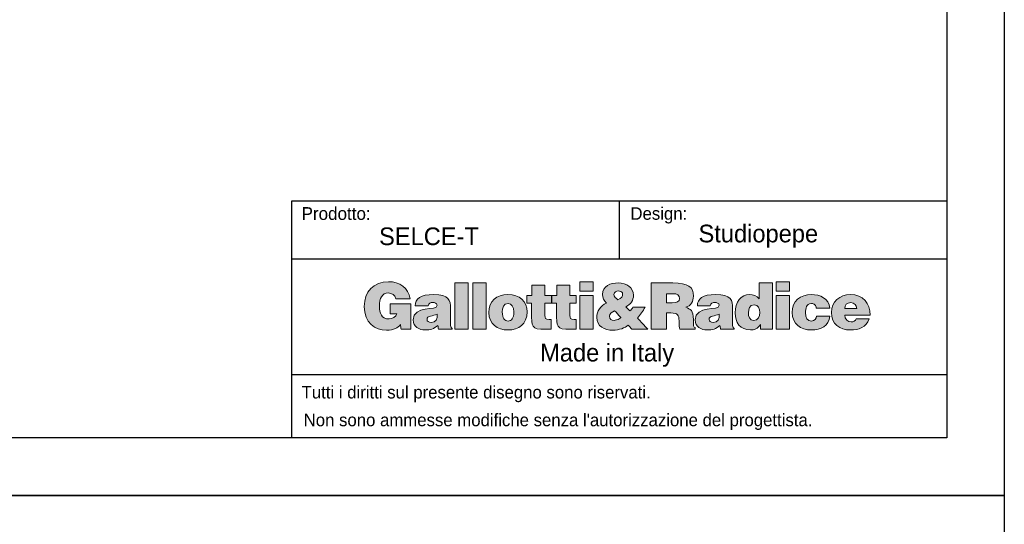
# Model space of a CAD drawing. Header units: millimetres. Extents: x -2064 to 15610, y -1415 to 32635.
# Tile 16 of 67: x 11947 to 14246, y 3789 to 4967. Entities that reach past the tile are written whole.
import ezdxf

# ---------------------------------------------------------------- set-up
doc = ezdxf.new("R2010")
doc.units = ezdxf.units.MM
doc.header["$LTSCALE"] = 15
doc.layers.get('Defpoints').update_dxf_attribs({"color": 124})
doc.layers.add('ANNOTAZIONI', color=252, linetype='Continuous')
doc.styles.get("Standard").update_dxf_attribs({"font": 'GOTHIC.TTF'})

# ---------------------------------------------------------------- blocks, each defined once
blk = doc.blocks.new('logo_punti di controllo')
at = {"layer": 'ANNOTAZIONI'}
h = blk.add_hatch(color=0, dxfattribs=at)
edge = h.paths.add_edge_path(flags=0)
edge.add_line((282.1, 30.6), (282.1, 106.9))
edge.add_line((282.1, 106.9), (220.2, 106.9))
edge.add_line((220.2, 106.9), (220.2, 77))
edge.add_line((220.2, 77), (240.1, 77))
edge.add_spline(control_points=[(240.1, 77), (237.8, 67.4), (226.1, 61.1), (216.9, 61.1), (194.1, 61.1), (188, 78.9), (188, 98.5), (188, 122.8), (196.4, 138.9), (214.3, 138.9), (225.9, 138.9), (234.2, 132.8), (237.4, 121.5)], knot_values=[31.661, 31.661, 31.661, 31.661, 32.661, 32.661, 32.661, 33.661, 33.661, 33.661, 34.661, 34.661, 34.661, 35.661, 35.661, 35.661, 35.661], weights=[1, 1, 1, 1, 1, 1, 1, 1, 1, 1, 1, 1, 1], degree=3, periodic=0)
edge.add_line((237.4, 121.5), (280.3, 121.5))
edge.add_spline(control_points=[(280.3, 121.5), (274.8, 155.4), (248.2, 172.6), (215, 172.6), (170.4, 172.6), (142.8, 142.3), (142.8, 98.3), (142.8, 50.2), (174.4, 27.4), (209.7, 27.4), (231.3, 27.4), (243.8, 35.4), (251.2, 44.2)], knot_values=[47.825, 47.825, 47.825, 47.825, 48.825, 48.825, 48.825, 49.825, 49.825, 49.825, 50.825, 50.825, 50.825, 51.825, 51.825, 51.825, 51.825], weights=[1, 1, 1, 1, 1, 1, 1, 1, 1, 1, 1, 1, 1], degree=3, periodic=0)
edge.add_line((251.2, 44.2), (253, 30.6))
edge.add_line((253, 30.6), (282.1, 30.6))
for points in [[(454, 31), (454, 169), (414.1, 169), (414.1, 31)], [(507.5, 31), (507.5, 169), (467.7, 169), (467.7, 31)], [(788.5, 172.6), (788.5, 144.3), (828.3, 144.3), (828.3, 172.6)], [(1376.1, 172.6), (1376.1, 144.3), (1415.9, 144.3), (1415.9, 172.6)], [(828.3, 31), (828.3, 131.4), (788.5, 131.4), (788.5, 31)], [(1415.9, 31), (1415.9, 131.4), (1376.1, 131.4), (1376.1, 31)]]:
    blk.add_hatch(color=0, dxfattribs=at).paths.add_polyline_path(points, flags=0)
h = blk.add_hatch(color=0, dxfattribs=at)
edge = h.paths.add_edge_path(flags=0)
edge.add_line((702.4, 31), (702.4, 59.6))
edge.add_spline(control_points=[(702.4, 59.6), (700.3, 59.6), (698.2, 59.6), (696.1, 59.6), (685, 59.6), (683.6, 62.8), (683.6, 72), (683.6, 84.2), (683.6, 96.3), (683.6, 108.4)], knot_values=[0, 0, 0, 0, 1.792, 1.792, 1.792, 2.792, 2.792, 2.792, 13.111, 13.111, 13.111, 13.111], weights=[1, 1, 1, 1, 1, 1, 1, 1, 1, 1], degree=3, periodic=0)
edge.add_line((683.6, 108.4), (702.8, 108.4))
edge.add_line((702.8, 108.4), (702.8, 131.4))
edge.add_line((702.8, 131.4), (683.6, 131.4))
edge.add_line((683.6, 131.4), (683.6, 162.6))
edge.add_line((683.6, 162.6), (644.3, 162.6))
edge.add_line((644.3, 162.6), (644.3, 131.4))
edge.add_line((644.3, 131.4), (629.6, 131.4))
edge.add_line((629.6, 131.4), (629.6, 108.4))
edge.add_line((629.6, 108.4), (643.8, 108.4))
edge.add_spline(control_points=[(643.8, 108.4), (643.8, 94.4), (643.8, 80.5), (643.8, 66.5), (643.8, 31.8), (650.1, 28.2), (702.4, 31)], knot_values=[74.044, 74.044, 74.044, 74.044, 85.937, 85.937, 85.937, 86.937, 86.937, 86.937, 86.937], weights=[1, 1, 1, 1, 1, 1, 1], degree=3, periodic=0)
h = blk.add_hatch(color=0, dxfattribs=at)
edge = h.paths.add_edge_path(flags=0)
edge.add_line((777.2, 31), (777.2, 59.6))
edge.add_spline(control_points=[(777.2, 59.6), (775.1, 59.6), (773, 59.6), (770.9, 59.6), (759.8, 59.6), (758.5, 62.8), (758.5, 72), (758.5, 84.2), (758.5, 96.3), (758.5, 108.4)], knot_values=[0, 0, 0, 0, 1.792, 1.792, 1.792, 2.792, 2.792, 2.792, 13.111, 13.111, 13.111, 13.111], weights=[1, 1, 1, 1, 1, 1, 1, 1, 1, 1], degree=3, periodic=0)
edge.add_line((758.5, 108.4), (777.6, 108.4))
edge.add_line((777.6, 108.4), (777.6, 131.4))
edge.add_line((777.6, 131.4), (758.5, 131.4))
edge.add_line((758.5, 131.4), (758.5, 162.6))
edge.add_line((758.5, 162.6), (719.2, 162.6))
edge.add_line((719.2, 162.6), (719.2, 131.4))
edge.add_line((719.2, 131.4), (704.4, 131.4))
edge.add_line((704.4, 131.4), (704.4, 108.4))
edge.add_line((704.4, 108.4), (718.6, 108.4))
edge.add_spline(control_points=[(718.6, 108.4), (718.6, 94.4), (718.6, 80.5), (718.6, 66.5), (718.6, 31.8), (724.9, 28.2), (777.2, 31)], knot_values=[74.041, 74.041, 74.041, 74.041, 85.934, 85.934, 85.934, 86.934, 86.934, 86.934, 86.934], weights=[1, 1, 1, 1, 1, 1, 1], degree=3, periodic=0)
h = blk.add_hatch(color=0, dxfattribs=at)
edge = h.paths.add_edge_path(flags=0)
edge.add_line((933, 42.7), (943.9, 31))
edge.add_line((943.9, 31), (991.8, 31))
edge.add_line((991.8, 31), (960.4, 63.4))
edge.add_spline(control_points=[(960.4, 63.4), (969.8, 73.4), (977.2, 84.9), (983.6, 96.9)], knot_values=[26.367462, 26.367462, 26.367462, 26.367462, 27.367462, 27.367462, 27.367462, 27.367462], weights=[1, 1, 1, 1], degree=3, periodic=0)
edge.add_line((983.6, 96.9), (947.2, 96.9))
edge.add_spline(control_points=[(947.2, 96.9), (944.9, 92.5), (942, 88.7), (938.2, 85.4)], knot_values=[37.686462, 37.686462, 37.686462, 37.686462, 38.686462, 38.686462, 38.686462, 38.686462], weights=[1, 1, 1, 1], degree=3, periodic=0)
edge.add_line((938.2, 85.4), (926.3, 97.7))
edge.add_spline(control_points=[(926.3, 97.7), (940.3, 105.4), (948.7, 116.1), (948.7, 132.6), (948.7, 154.8), (928.2, 169), (902.7, 169), (880.9, 169), (855.8, 160.3), (855.8, 134.5), (855.8, 123.8), (860.6, 116.1), (867.7, 108.6)], knot_values=[43.525807, 43.525807, 43.525807, 43.525807, 44.525807, 44.525807, 44.525807, 45.525807, 45.525807, 45.525807, 46.525807, 46.525807, 46.525807, 47.525807, 47.525807, 47.525807, 47.525807], weights=[1, 1, 1, 1, 1, 1, 1, 1, 1, 1, 1, 1, 1], degree=3, periodic=0)
edge.add_spline(control_points=[(867.7, 108.6), (850.2, 99.8), (838.7, 86), (838.7, 65.7), (838.7, 39.1), (862.1, 27.4), (887.4, 27.4), (905.4, 27.4), (923.8, 34.9), (933, 42.7)], knot_values=[47.525807, 47.525807, 47.525807, 47.525807, 48.525807, 48.525807, 48.525807, 49.525807, 49.525807, 49.525807, 50.525807, 50.525807, 50.525807, 50.525807], weights=[1, 1, 1, 1, 1, 1, 1, 1, 1, 1], degree=3, periodic=0)
edge = h.paths.add_edge_path(flags=0)
edge.add_line((892, 85.8), (909.8, 67))
edge.add_spline(control_points=[(909.8, 67), (912.3, 64.4), (911.3, 64.9), (905.8, 61.7)], knot_values=[0, 0, 0, 0, 1, 1, 1, 1], weights=[1, 1, 1, 1], degree=3, periodic=0)
edge.add_spline(control_points=[(905.8, 61.7), (902, 59.4), (894.9, 56.7), (890.5, 56.7), (882.6, 56.7), (877, 61.1), (877, 69.3), (877, 77.2), (884.5, 82), (892, 85.8)], knot_values=[1, 1, 1, 1, 2, 2, 2, 3, 3, 3, 4, 4, 4, 4], weights=[1, 1, 1, 1, 1, 1, 1, 1, 1, 1], degree=3, periodic=0)
edge = h.paths.add_edge_path(flags=0)
edge.add_spline(control_points=[(902, 118.6), (895.4, 123), (890.3, 127.8), (890.3, 134.7), (890.3, 142.3), (897, 145), (903.7, 145)], knot_values=[2, 2, 2, 2, 3, 3, 3, 4, 4, 4, 4], weights=[1, 1, 1, 1, 1, 1, 1], degree=3, periodic=0)
edge.add_spline(control_points=[(903.7, 145), (908.1, 145), (913.6, 143.1), (915.6, 138.9)], knot_values=[0, 0, 0, 0, 1, 1, 1, 1], weights=[1, 1, 1, 1], degree=3, periodic=0)
edge.add_spline(control_points=[(915.6, 138.9), (919, 127.6), (911, 122.8), (902, 118.6)], knot_values=[1, 1, 1, 1, 2, 2, 2, 2], weights=[1, 1, 1, 1], degree=3, periodic=0)
h = blk.add_hatch(color=0, dxfattribs=at)
edge = h.paths.add_edge_path(flags=0)
edge.add_line((1047.1, 79.1), (1060.9, 79.1))
edge.add_spline(control_points=[(1060.9, 79.1), (1082, 79.1), (1085, 73.2), (1085, 55.2), (1085, 42.9), (1086.2, 34.1), (1087.3, 31)], knot_values=[0, 0, 0, 0, 1, 1, 1, 2, 2, 2, 2], weights=[1, 1, 1, 1, 1, 1, 1], degree=3, periodic=0)
edge.add_line((1087.3, 31), (1133.1, 31))
edge.add_line((1133.1, 31), (1133.1, 35.2))
edge.add_spline(control_points=[(1133.1, 35.2), (1127.8, 35.2), (1128.3, 41.4), (1128.3, 59.4), (1128.3, 87.2), (1119.5, 90.6), (1105, 96)], knot_values=[16.174, 16.174, 16.174, 16.174, 17.174, 17.174, 17.174, 18.174, 18.174, 18.174, 18.174], weights=[1, 1, 1, 1, 1, 1, 1], degree=3, periodic=0)
edge.add_spline(control_points=[(1105, 96), (1121.1, 100.4), (1128.2, 113.8), (1128.2, 129.7), (1128.2, 156.5), (1113, 169), (1067, 169), (1045.3, 169), (1023.6, 169), (1001.9, 169)], knot_values=[18.174, 18.174, 18.174, 18.174, 19.174, 19.174, 19.174, 20.174, 20.174, 20.174, 38.639, 38.639, 38.639, 38.639], weights=[1, 1, 1, 1, 1, 1, 1, 1, 1, 1], degree=3, periodic=0)
edge.add_line((1001.9, 169), (1001.9, 31))
edge.add_line((1001.9, 31), (1047.1, 31))
edge.add_line((1047.1, 31), (1047.1, 79.1))
edge = h.paths.add_edge_path(flags=0)
edge.add_line((1047.1, 109.4), (1047.1, 136.8))
edge.add_spline(control_points=[(1047.1, 136.8), (1054.1, 136.8), (1061.2, 136.8), (1068.2, 136.8), (1078.7, 136.8), (1086.4, 132.2), (1086.4, 122.4), (1086.4, 112.8), (1078.9, 109.4), (1064.9, 109.4), (1059, 109.4), (1053, 109.4), (1047.1, 109.4)], knot_values=[0, 0, 0, 0, 5.974, 5.974, 5.974, 6.974, 6.974, 6.974, 7.974, 7.974, 7.974, 13.024, 13.024, 13.024, 13.024], weights=[1, 1, 1, 1, 1, 1, 1, 1, 1, 1, 1, 1, 1], degree=3, periodic=0)
h = blk.add_hatch(color=0, dxfattribs=at)
edge = h.paths.add_edge_path(flags=0)
edge.add_line((1329.4, 31), (1365.2, 31))
edge.add_line((1365.2, 31), (1365.2, 169))
edge.add_line((1365.2, 169), (1325.4, 169))
edge.add_line((1325.4, 169), (1325.4, 121.3))
edge.add_spline(control_points=[(1325.4, 121.3), (1316.9, 131.2), (1308.1, 134.3), (1295.5, 134.3), (1271.5, 134.3), (1253, 112.6), (1253, 79.3), (1253, 51), (1268.3, 28.2), (1298.6, 28.2), (1311.4, 28.2), (1320, 32.2), (1329.4, 44.4)], knot_values=[63.921, 63.921, 63.921, 63.921, 64.921, 64.921, 64.921, 65.921, 65.921, 65.921, 66.921, 66.921, 66.921, 67.921, 67.921, 67.921, 67.921], weights=[1, 1, 1, 1, 1, 1, 1, 1, 1, 1, 1, 1, 1], degree=3, periodic=0)
edge.add_line((1329.4, 44.4), (1329.4, 31))
edge = h.paths.add_edge_path(flags=0)
edge.add_spline(control_points=[(1309.7, 103.5), (1322.9, 103.5), (1326.7, 91.4), (1326.7, 80.3), (1326.7, 68.6), (1322.3, 56.9), (1308.5, 56.9)], knot_values=[2, 2, 2, 2, 3, 3, 3, 4, 4, 4, 4], weights=[1, 1, 1, 1, 1, 1, 1], degree=3, periodic=0)
edge.add_spline(control_points=[(1308.5, 56.9), (1295.5, 56.9), (1292.8, 69.2), (1292.8, 79.7), (1292.8, 90.8), (1296.4, 103.5), (1309.7, 103.5)], knot_values=[0, 0, 0, 0, 1, 1, 1, 2, 2, 2, 2], weights=[1, 1, 1, 1, 1, 1, 1], degree=3, periodic=0)
h = blk.add_hatch(color=0, dxfattribs=at)
edge = h.paths.add_edge_path(flags=0)
edge.add_line((364.9, 31), (406.1, 31))
edge.add_line((406.1, 31), (406.1, 32.9))
edge.add_spline(control_points=[(406.1, 32.9), (401, 37.2), (400.8, 40), (400.8, 45.8), (400.8, 61.4), (400.8, 77.1), (400.8, 92.7), (400.8, 116.7), (397.9, 134.3), (350.4, 134.3), (310.7, 134.3), (295.6, 121.8), (295.6, 100.6)], knot_values=[0.543, 0.543, 0.543, 0.543, 1.543, 1.543, 1.543, 14.848, 14.848, 14.848, 15.848, 15.848, 15.848, 16.848, 16.848, 16.848, 16.848], weights=[1, 1, 1, 1, 1, 1, 1, 1, 1, 1, 1, 1, 1], degree=3, periodic=0)
edge.add_line((295.6, 100.6), (333.9, 100.6))
edge.add_spline(control_points=[(333.9, 100.6), (334.9, 109.2), (342.3, 110.3), (347.9, 110.3), (352.1, 110.3), (360.9, 109.4), (360.9, 102.1), (360.9, 83.3), (289.5, 104), (289.5, 58.4), (289.5, 37.5), (306.3, 28.2), (325.3, 28.2), (340.2, 28.2), (351.7, 31.2), (363, 41.8)], knot_values=[27.71, 27.71, 27.71, 27.71, 28.71, 28.71, 28.71, 29.71, 29.71, 29.71, 30.71, 30.71, 30.71, 31.71, 31.71, 31.71, 32.71, 32.71, 32.71, 32.71], weights=[1, 1, 1, 1, 1, 1, 1, 1, 1, 1, 1, 1, 1, 1, 1, 1], degree=3, periodic=0)
edge.add_line((363, 41.8), (364.9, 31))
edge = h.paths.add_edge_path(flags=0)
edge.add_spline(control_points=[(360.9, 75.5), (361.9, 61.7), (357.3, 50.8), (343.3, 50.8)], knot_values=[2, 2, 2, 2, 3, 3, 3, 3], weights=[1, 1, 1, 1], degree=3, periodic=0)
edge.add_spline(control_points=[(343.3, 50.8), (335.4, 50.8), (330.6, 54.2), (330.6, 59.2), (330.6, 72.2), (347.9, 69.2), (360.9, 75.5)], knot_values=[0, 0, 0, 0, 1, 1, 1, 2, 2, 2, 2], weights=[1, 1, 1, 1, 1, 1, 1], degree=3, periodic=0)
h = blk.add_hatch(color=0, dxfattribs=at)
edge = h.paths.add_edge_path(flags=0)
edge.add_spline(control_points=[(630.2, 82.2), (630.2, 113.4), (608.4, 134.3), (572.9, 134.3), (539, 134.3), (516, 114.9), (516, 80.1)], knot_values=[2, 2, 2, 2, 3, 3, 3, 4, 4, 4, 4], weights=[1, 1, 1, 1, 1, 1, 1], degree=3, periodic=0)
edge.add_spline(control_points=[(516, 80.1), (516, 45.8), (540.9, 28.2), (573.1, 28.2), (605.3, 28.2), (630.2, 45.4), (630.2, 82.2)], knot_values=[0, 0, 0, 0, 1, 1, 1, 2, 2, 2, 2], weights=[1, 1, 1, 1, 1, 1, 1], degree=3, periodic=0)
edge = h.paths.add_edge_path(flags=0)
edge.add_spline(control_points=[(573.1, 55), (563, 55), (555.9, 63.2), (555.9, 82.2), (555.9, 93.5), (559.9, 107.5), (573.5, 107.5)], knot_values=[2, 2, 2, 2, 3, 3, 3, 4, 4, 4, 4], weights=[1, 1, 1, 1, 1, 1, 1], degree=3, periodic=0)
edge.add_spline(control_points=[(573.5, 107.5), (583.8, 108), (590.4, 96.9), (590.4, 82.2), (590.4, 63.2), (583.8, 55), (573.1, 55)], knot_values=[0, 0, 0, 0, 1, 1, 1, 2, 2, 2, 2], weights=[1, 1, 1, 1, 1, 1, 1], degree=3, periodic=0)
h = blk.add_hatch(color=0, dxfattribs=at)
edge = h.paths.add_edge_path(flags=0)
edge.add_line((1209.3, 31), (1250.5, 31))
edge.add_line((1250.5, 31), (1250.5, 32.9))
edge.add_spline(control_points=[(1250.5, 32.9), (1245.3, 37.2), (1245.1, 40), (1245.1, 45.8), (1245.1, 61.4), (1245.1, 77.1), (1245.1, 92.7), (1245.1, 116.7), (1242.3, 134.3), (1194.8, 134.3), (1155.1, 134.3), (1140, 121.8), (1140, 100.6)], knot_values=[0.543, 0.543, 0.543, 0.543, 1.543, 1.543, 1.543, 14.848, 14.848, 14.848, 15.848, 15.848, 15.848, 16.848, 16.848, 16.848, 16.848], weights=[1, 1, 1, 1, 1, 1, 1, 1, 1, 1, 1, 1, 1], degree=3, periodic=0)
edge.add_line((1140, 100.6), (1178.3, 100.6))
edge.add_spline(control_points=[(1178.3, 100.6), (1179.2, 109.2), (1186.7, 110.3), (1192.3, 110.3), (1196.5, 110.3), (1205.3, 109.4), (1205.3, 102.1), (1205.3, 83.3), (1133.8, 104), (1133.8, 58.4), (1133.8, 37.5), (1150.7, 28.2), (1169.7, 28.2), (1184.6, 28.2), (1196.1, 31.2), (1207.4, 41.8)], knot_values=[27.709, 27.709, 27.709, 27.709, 28.709, 28.709, 28.709, 29.709, 29.709, 29.709, 30.709, 30.709, 30.709, 31.709, 31.709, 31.709, 32.709, 32.709, 32.709, 32.709], weights=[1, 1, 1, 1, 1, 1, 1, 1, 1, 1, 1, 1, 1, 1, 1, 1], degree=3, periodic=0)
edge.add_line((1207.4, 41.8), (1209.3, 31))
edge = h.paths.add_edge_path(flags=0)
edge.add_spline(control_points=[(1205.3, 75.5), (1206.2, 61.7), (1201.6, 50.8), (1187.7, 50.8)], knot_values=[2, 2, 2, 2, 3, 3, 3, 3], weights=[1, 1, 1, 1], degree=3, periodic=0)
edge.add_spline(control_points=[(1187.7, 50.8), (1179.8, 50.8), (1175, 54.2), (1175, 59.2), (1175, 72.2), (1192.3, 69.2), (1205.3, 75.5)], knot_values=[0, 0, 0, 0, 1, 1, 1, 2, 2, 2, 2], weights=[1, 1, 1, 1, 1, 1, 1], degree=3, periodic=0)
h = blk.add_hatch(color=0, dxfattribs=at)
edge = h.paths.add_edge_path(flags=0)
edge.add_line((1495.7, 93.1), (1536.2, 93.1))
edge.add_spline(control_points=[(1536.2, 93.1), (1533.3, 122.8), (1508, 134.3), (1481.2, 134.3), (1448, 134.3), (1423.9, 114.6), (1423.9, 80.3), (1423.9, 46.4), (1448.8, 28.2), (1481.2, 28.2), (1509, 28.2), (1533.5, 39.5), (1536.9, 69.9)], knot_values=[0, 0, 0, 0, 1, 1, 1, 2, 2, 2, 3, 3, 3, 4, 4, 4, 4], weights=[1, 1, 1, 1, 1, 1, 1, 1, 1, 1, 1, 1, 1], degree=3, periodic=0)
edge.add_line((1536.9, 69.9), (1496.7, 69.9))
edge.add_spline(control_points=[(1496.7, 69.9), (1495.5, 62.1), (1491.5, 55), (1481.2, 55), (1469.5, 55), (1463.7, 64.9), (1463.7, 80.1), (1463.7, 92), (1466.2, 107.5), (1481.2, 107.5), (1485.6, 107.5), (1489, 106.1), (1491.5, 103.5)], knot_values=[15.404, 15.404, 15.404, 15.404, 16.404, 16.404, 16.404, 17.404, 17.404, 17.404, 18.404, 18.404, 18.404, 19.404, 19.404, 19.404, 19.404], weights=[1, 1, 1, 1, 1, 1, 1, 1, 1, 1, 1, 1, 1], degree=3, periodic=0)
edge.add_spline(control_points=[(1491.5, 103.5), (1494, 101), (1495.5, 97.5), (1495.7, 93.1)], knot_values=[19.404, 19.404, 19.404, 19.404, 20.404, 20.404, 20.404, 20.404], weights=[1, 1, 1, 1], degree=3, periodic=0)
h = blk.add_hatch(color=0, dxfattribs=at)
edge = h.paths.add_edge_path(flags=0)
edge.add_line((1581.1, 72.2), (1657.2, 72.2))
edge.add_spline(control_points=[(1657.2, 72.2), (1657.8, 108.6), (1635.4, 134.3), (1598.2, 134.3), (1566, 134.3), (1541.3, 113.2), (1541.3, 80.3), (1541.3, 46.5), (1566.2, 28.2), (1598.4, 28.2), (1621.8, 28.2), (1647, 36.4), (1653.9, 61.3)], knot_values=[0, 0, 0, 0, 1, 1, 1, 2, 2, 2, 3, 3, 3, 4, 4, 4, 4], weights=[1, 1, 1, 1, 1, 1, 1, 1, 1, 1, 1, 1, 1], degree=3, periodic=0)
edge.add_line((1653.9, 61.3), (1615.8, 61.3))
edge.add_spline(control_points=[(1615.8, 61.3), (1612.9, 55.4), (1607.2, 52.5), (1600.9, 52.5), (1590.3, 52.5), (1581.1, 60.3), (1581.1, 72.2)], knot_values=[14.806, 14.806, 14.806, 14.806, 15.806, 15.806, 15.806, 16.806, 16.806, 16.806, 16.806], weights=[1, 1, 1, 1, 1, 1, 1], degree=3, periodic=0)
edge = h.paths.add_edge_path(flags=0)
edge.add_line((1617.3, 92.5), (1581.1, 92.5))
edge.add_spline(control_points=[(1581.1, 92.5), (1581.1, 103.3), (1587.8, 110), (1599.7, 110), (1609.1, 110), (1617.3, 101.7), (1617.3, 92.5)], knot_values=[0, 0, 0, 0, 1, 1, 1, 2, 2, 2, 2], weights=[1, 1, 1, 1, 1, 1, 1], degree=3, periodic=0)
at = {"color": 0, "linetype": 'Continuous', "lineweight": 18}
for points, knots in [([(280.3, 121.5), (274.8, 155.4), (248.2, 172.6), (215, 172.6), (170.4, 172.6), (142.8, 142.3), (142.8, 98.3), (142.8, 50.2), (174.4, 27.4), (209.7, 27.4), (231.3, 27.4), (243.8, 35.4), (251.2, 44.2)], [47.825, 47.825, 47.825, 47.825, 48.825, 48.825, 48.825, 49.825, 49.825, 49.825, 50.825, 50.825, 50.825, 51.825, 51.825, 51.825, 51.825]), ([(926.3, 97.7), (940.3, 105.4), (948.7, 116.1), (948.7, 132.6), (948.7, 154.8), (928.2, 169), (902.7, 169), (880.9, 169), (855.8, 160.3), (855.8, 134.5), (855.8, 123.8), (860.6, 116.1), (867.7, 108.6)], [43.525807, 43.525807, 43.525807, 43.525807, 44.525807, 44.525807, 44.525807, 45.525807, 45.525807, 45.525807, 46.525807, 46.525807, 46.525807, 47.525807, 47.525807, 47.525807, 47.525807]), ([(1105, 96), (1121.1, 100.4), (1128.2, 113.8), (1128.2, 129.7), (1128.2, 156.5), (1113, 169), (1067, 169), (1045.3, 169), (1023.6, 169), (1001.9, 169)], [18.174, 18.174, 18.174, 18.174, 19.174, 19.174, 19.174, 20.174, 20.174, 20.174, 38.639, 38.639, 38.639, 38.639]), ([(240.1, 77), (237.8, 67.4), (226.1, 61.1), (216.9, 61.1), (194.1, 61.1), (188, 78.9), (188, 98.5), (188, 122.8), (196.4, 138.9), (214.3, 138.9), (225.9, 138.9), (234.2, 132.8), (237.4, 121.5)], [31.661, 31.661, 31.661, 31.661, 32.661, 32.661, 32.661, 33.661, 33.661, 33.661, 34.661, 34.661, 34.661, 35.661, 35.661, 35.661, 35.661]), ([(406.1, 32.9), (401, 37.2), (400.8, 40), (400.8, 45.8), (400.8, 61.4), (400.8, 77.1), (400.8, 92.7), (400.8, 116.7), (397.9, 134.3), (350.4, 134.3), (310.7, 134.3), (295.6, 121.8), (295.6, 100.6)], [0.543, 0.543, 0.543, 0.543, 1.543, 1.543, 1.543, 14.848, 14.848, 14.848, 15.848, 15.848, 15.848, 16.848, 16.848, 16.848, 16.848]), ([(630.2, 82.2), (630.2, 113.4), (608.4, 134.3), (572.9, 134.3), (539, 134.3), (516, 114.9), (516, 80.1)], [2, 2, 2, 2, 3, 3, 3, 4, 4, 4, 4]), ([(902, 118.6), (895.4, 123), (890.3, 127.8), (890.3, 134.7), (890.3, 142.3), (897, 145), (903.7, 145)], [2, 2, 2, 2, 3, 3, 3, 4, 4, 4, 4]), ([(1047.1, 136.8), (1054.1, 136.8), (1061.2, 136.8), (1068.2, 136.8), (1078.7, 136.8), (1086.4, 132.2), (1086.4, 122.4), (1086.4, 112.8), (1078.9, 109.4), (1064.9, 109.4), (1059, 109.4), (1053, 109.4), (1047.1, 109.4)], [0, 0, 0, 0, 5.974, 5.974, 5.974, 6.974, 6.974, 6.974, 7.974, 7.974, 7.974, 13.024, 13.024, 13.024, 13.024]), ([(1250.5, 32.9), (1245.3, 37.2), (1245.1, 40), (1245.1, 45.8), (1245.1, 61.4), (1245.1, 77.1), (1245.1, 92.7), (1245.1, 116.7), (1242.3, 134.3), (1194.8, 134.3), (1155.1, 134.3), (1140, 121.8), (1140, 100.6)], [0.543, 0.543, 0.543, 0.543, 1.543, 1.543, 1.543, 14.848, 14.848, 14.848, 15.848, 15.848, 15.848, 16.848, 16.848, 16.848, 16.848]), ([(1325.4, 121.3), (1316.9, 131.2), (1308.1, 134.3), (1295.5, 134.3), (1271.5, 134.3), (1253, 112.6), (1253, 79.3), (1253, 51), (1268.3, 28.2), (1298.6, 28.2), (1311.4, 28.2), (1320, 32.2), (1329.4, 44.4)], [63.921, 63.921, 63.921, 63.921, 64.921, 64.921, 64.921, 65.921, 65.921, 65.921, 66.921, 66.921, 66.921, 67.921, 67.921, 67.921, 67.921]), ([(1536.2, 93.1), (1533.3, 122.8), (1508, 134.3), (1481.2, 134.3), (1448, 134.3), (1423.9, 114.6), (1423.9, 80.3), (1423.9, 46.4), (1448.8, 28.2), (1481.2, 28.2), (1509, 28.2), (1533.5, 39.5), (1536.9, 69.9)], [0, 0, 0, 0, 1, 1, 1, 2, 2, 2, 3, 3, 3, 4, 4, 4, 4]), ([(1657.2, 72.2), (1657.8, 108.6), (1635.4, 134.3), (1598.2, 134.3), (1566, 134.3), (1541.3, 113.2), (1541.3, 80.3), (1541.3, 46.5), (1566.2, 28.2), (1598.4, 28.2), (1621.8, 28.2), (1647, 36.4), (1653.9, 61.3)], [0, 0, 0, 0, 1, 1, 1, 2, 2, 2, 3, 3, 3, 4, 4, 4, 4]), ([(333.9, 100.6), (334.9, 109.2), (342.3, 110.3), (347.9, 110.3), (352.1, 110.3), (360.9, 109.4), (360.9, 102.1), (360.9, 83.3), (289.5, 104), (289.5, 58.4), (289.5, 37.5), (306.3, 28.2), (325.3, 28.2), (340.2, 28.2), (351.7, 31.2), (363, 41.8)], [27.71, 27.71, 27.71, 27.71, 28.71, 28.71, 28.71, 29.71, 29.71, 29.71, 30.71, 30.71, 30.71, 31.71, 31.71, 31.71, 32.71, 32.71, 32.71, 32.71]), ([(573.1, 55), (563, 55), (555.9, 63.2), (555.9, 82.2), (555.9, 93.5), (559.9, 107.5), (573.5, 107.5)], [2, 2, 2, 2, 3, 3, 3, 4, 4, 4, 4]), ([(573.5, 107.5), (583.8, 108), (590.4, 96.9), (590.4, 82.2), (590.4, 63.2), (583.8, 55), (573.1, 55)], [0, 0, 0, 0, 1, 1, 1, 2, 2, 2, 2]), ([(643.8, 108.4), (643.8, 94.4), (643.8, 80.5), (643.8, 66.5), (643.8, 31.8), (650.1, 28.2), (702.4, 31)], [74.044, 74.044, 74.044, 74.044, 85.937, 85.937, 85.937, 86.937, 86.937, 86.937, 86.937]), ([(702.4, 59.6), (700.3, 59.6), (698.2, 59.6), (696.1, 59.6), (685, 59.6), (683.6, 62.8), (683.6, 72), (683.6, 84.2), (683.6, 96.3), (683.6, 108.4)], [0, 0, 0, 0, 1.792, 1.792, 1.792, 2.792, 2.792, 2.792, 13.111, 13.111, 13.111, 13.111]), ([(718.6, 108.4), (718.6, 94.4), (718.6, 80.5), (718.6, 66.5), (718.6, 31.8), (724.9, 28.2), (777.2, 31)], [74.041, 74.041, 74.041, 74.041, 85.934, 85.934, 85.934, 86.934, 86.934, 86.934, 86.934]), ([(777.2, 59.6), (775.1, 59.6), (773, 59.6), (770.9, 59.6), (759.8, 59.6), (758.5, 62.8), (758.5, 72), (758.5, 84.2), (758.5, 96.3), (758.5, 108.4)], [0, 0, 0, 0, 1.792, 1.792, 1.792, 2.792, 2.792, 2.792, 13.111, 13.111, 13.111, 13.111]), ([(867.7, 108.6), (850.2, 99.8), (838.7, 86), (838.7, 65.7), (838.7, 39.1), (862.1, 27.4), (887.4, 27.4), (905.4, 27.4), (923.8, 34.9), (933, 42.7)], [47.525807, 47.525807, 47.525807, 47.525807, 48.525807, 48.525807, 48.525807, 49.525807, 49.525807, 49.525807, 50.525807, 50.525807, 50.525807, 50.525807]), ([(1133.1, 35.2), (1127.8, 35.2), (1128.3, 41.4), (1128.3, 59.4), (1128.3, 87.2), (1119.5, 90.6), (1105, 96)], [16.174, 16.174, 16.174, 16.174, 17.174, 17.174, 17.174, 18.174, 18.174, 18.174, 18.174]), ([(1178.3, 100.6), (1179.2, 109.2), (1186.7, 110.3), (1192.3, 110.3), (1196.5, 110.3), (1205.3, 109.4), (1205.3, 102.1), (1205.3, 83.3), (1133.8, 104), (1133.8, 58.4), (1133.8, 37.5), (1150.7, 28.2), (1169.7, 28.2), (1184.6, 28.2), (1196.1, 31.2), (1207.4, 41.8)], [27.709, 27.709, 27.709, 27.709, 28.709, 28.709, 28.709, 29.709, 29.709, 29.709, 30.709, 30.709, 30.709, 31.709, 31.709, 31.709, 32.709, 32.709, 32.709, 32.709]), ([(1308.5, 56.9), (1295.5, 56.9), (1292.8, 69.2), (1292.8, 79.7), (1292.8, 90.8), (1296.4, 103.5), (1309.7, 103.5)], [0, 0, 0, 0, 1, 1, 1, 2, 2, 2, 2]), ([(1309.7, 103.5), (1322.9, 103.5), (1326.7, 91.4), (1326.7, 80.3), (1326.7, 68.6), (1322.3, 56.9), (1308.5, 56.9)], [2, 2, 2, 2, 3, 3, 3, 4, 4, 4, 4]), ([(1496.7, 69.9), (1495.5, 62.1), (1491.5, 55), (1481.2, 55), (1469.5, 55), (1463.7, 64.9), (1463.7, 80.1), (1463.7, 92), (1466.2, 107.5), (1481.2, 107.5), (1485.6, 107.5), (1489, 106.1), (1491.5, 103.5)], [15.404, 15.404, 15.404, 15.404, 16.404, 16.404, 16.404, 17.404, 17.404, 17.404, 18.404, 18.404, 18.404, 19.404, 19.404, 19.404, 19.404]), ([(1581.1, 92.5), (1581.1, 103.3), (1587.8, 110), (1599.7, 110), (1609.1, 110), (1617.3, 101.7), (1617.3, 92.5)], [0, 0, 0, 0, 1, 1, 1, 2, 2, 2, 2]), ([(343.3, 50.8), (335.4, 50.8), (330.6, 54.2), (330.6, 59.2), (330.6, 72.2), (347.9, 69.2), (360.9, 75.5)], [0, 0, 0, 0, 1, 1, 1, 2, 2, 2, 2]), ([(516, 80.1), (516, 45.8), (540.9, 28.2), (573.1, 28.2), (605.3, 28.2), (630.2, 45.4), (630.2, 82.2)], [0, 0, 0, 0, 1, 1, 1, 2, 2, 2, 2]), ([(905.8, 61.7), (902, 59.4), (894.9, 56.7), (890.5, 56.7), (882.6, 56.7), (877, 61.1), (877, 69.3), (877, 77.2), (884.5, 82), (892, 85.8)], [1, 1, 1, 1, 2, 2, 2, 3, 3, 3, 4, 4, 4, 4]), ([(1060.9, 79.1), (1082, 79.1), (1085, 73.2), (1085, 55.2), (1085, 42.9), (1086.2, 34.1), (1087.3, 31)], [0, 0, 0, 0, 1, 1, 1, 2, 2, 2, 2]), ([(1187.7, 50.8), (1179.8, 50.8), (1175, 54.2), (1175, 59.2), (1175, 72.2), (1192.3, 69.2), (1205.3, 75.5)], [0, 0, 0, 0, 1, 1, 1, 2, 2, 2, 2]), ([(1615.8, 61.3), (1612.9, 55.4), (1607.2, 52.5), (1600.9, 52.5), (1590.3, 52.5), (1581.1, 60.3), (1581.1, 72.2)], [14.806, 14.806, 14.806, 14.806, 15.806, 15.806, 15.806, 16.806, 16.806, 16.806, 16.806])]:
    blk.add_open_spline(points, degree=3, knots=knots, dxfattribs=at)
for points, degree in [([(414.1, 169), (414.1, 100), (414.1, 31)], 2), ([(454, 169), (434.1, 169), (414.1, 169)], 2), ([(454, 31), (454, 100), (454, 169)], 2), ([(467.7, 169), (467.7, 100), (467.7, 31)], 2), ([(507.5, 169), (487.6, 169), (467.7, 169)], 2), ([(507.5, 31), (507.5, 100), (507.5, 169)], 2), ([(644.3, 162.6), (644.3, 152.2), (644.3, 141.8), (644.3, 131.4)], 3), ([(683.6, 162.6), (670.5, 162.6), (657.4, 162.6), (644.3, 162.6)], 3), ([(683.6, 131.4), (683.6, 141.8), (683.6, 152.2), (683.6, 162.6)], 3), ([(719.2, 162.6), (719.2, 152.2), (719.2, 141.8), (719.2, 131.4)], 3), ([(758.5, 162.6), (745.4, 162.6), (732.3, 162.6), (719.2, 162.6)], 3), ([(758.5, 131.4), (758.5, 141.8), (758.5, 152.2), (758.5, 162.6)], 3), ([(788.5, 172.6), (788.5, 158.4), (788.5, 144.3)], 2), ([(828.3, 172.6), (808.4, 172.6), (788.5, 172.6)], 2), ([(828.3, 144.3), (828.3, 158.4), (828.3, 172.6)], 2), ([(1001.9, 169), (1001.9, 123), (1001.9, 77), (1001.9, 31)], 3), ([(1325.4, 169), (1325.4, 153.1), (1325.4, 137.2), (1325.4, 121.3)], 3), ([(1365.2, 169), (1351.9, 169), (1338.7, 169), (1325.4, 169)], 3), ([(1365.2, 31), (1365.2, 77), (1365.2, 123), (1365.2, 169)], 3), ([(1376.1, 172.6), (1376.1, 158.4), (1376.1, 144.3)], 2), ([(1415.9, 172.6), (1396, 172.6), (1376.1, 172.6)], 2), ([(1415.9, 144.3), (1415.9, 158.4), (1415.9, 172.6)], 2), ([(237.4, 121.5), (251.7, 121.5), (266, 121.5), (280.3, 121.5)], 3), ([(629.6, 131.4), (629.6, 123.8), (629.6, 116.1), (629.6, 108.4)], 3), ([(644.3, 131.4), (639.4, 131.4), (634.5, 131.4), (629.6, 131.4)], 3), ([(702.8, 131.4), (696.4, 131.4), (690, 131.4), (683.6, 131.4)], 3), ([(702.8, 108.4), (702.8, 116.1), (702.8, 123.8), (702.8, 131.4)], 3), ([(704.4, 131.4), (704.4, 123.8), (704.4, 116.1), (704.4, 108.4)], 3), ([(719.2, 131.4), (714.3, 131.4), (709.3, 131.4), (704.4, 131.4)], 3), ([(777.6, 131.4), (771.2, 131.4), (764.8, 131.4), (758.5, 131.4)], 3), ([(777.6, 108.4), (777.6, 116.1), (777.6, 123.8), (777.6, 131.4)], 3), ([(788.5, 144.3), (808.4, 144.3), (828.3, 144.3)], 2), ([(788.5, 131.4), (788.5, 81.2), (788.5, 31)], 2), ([(828.3, 131.4), (808.4, 131.4), (788.5, 131.4)], 2), ([(828.3, 31), (828.3, 81.2), (828.3, 131.4)], 2), ([(915.6, 138.9), (919, 127.6), (911, 122.8), (902, 118.6)], 3), ([(903.7, 145), (908.1, 145), (913.6, 143.1), (915.6, 138.9)], 3), ([(1047.1, 109.4), (1047.1, 118.5), (1047.1, 127.7), (1047.1, 136.8)], 3), ([(1376.1, 144.3), (1396, 144.3), (1415.9, 144.3)], 2), ([(1376.1, 131.4), (1376.1, 81.2), (1376.1, 31)], 2), ([(1415.9, 131.4), (1396, 131.4), (1376.1, 131.4)], 2), ([(1415.9, 31), (1415.9, 81.2), (1415.9, 131.4)], 2), ([(220.2, 106.9), (220.2, 96.9), (220.2, 87), (220.2, 77)], 3), ([(282.1, 106.9), (261.4, 106.9), (240.8, 106.9), (220.2, 106.9)], 3), ([(282.1, 30.6), (282.1, 56.1), (282.1, 81.5), (282.1, 106.9)], 3), ([(295.6, 100.6), (308.4, 100.6), (321.1, 100.6), (333.9, 100.6)], 3), ([(629.6, 108.4), (634.3, 108.4), (639, 108.4), (643.8, 108.4)], 3), ([(683.6, 108.4), (690, 108.4), (696.4, 108.4), (702.8, 108.4)], 3), ([(704.4, 108.4), (709.2, 108.4), (713.9, 108.4), (718.6, 108.4)], 3), ([(758.5, 108.4), (764.8, 108.4), (771.2, 108.4), (777.6, 108.4)], 3), ([(938.2, 85.4), (934.2, 89.5), (930.2, 93.6), (926.3, 97.7)], 3), ([(947.2, 96.9), (944.9, 92.5), (942, 88.7), (938.2, 85.4)], 3), ([(983.6, 96.9), (971.4, 96.9), (959.3, 96.9), (947.2, 96.9)], 3), ([(960.4, 63.4), (969.8, 73.4), (977.2, 84.9), (983.6, 96.9)], 3), ([(1140, 100.6), (1152.7, 100.6), (1165.5, 100.6), (1178.3, 100.6)], 3), ([(1491.5, 103.5), (1494, 101), (1495.5, 97.5), (1495.7, 93.1)], 3), ([(1495.7, 93.1), (1509.2, 93.1), (1522.7, 93.1), (1536.2, 93.1)], 3), ([(1617.3, 92.5), (1605.3, 92.5), (1593.2, 92.5), (1581.1, 92.5)], 3), ([(220.2, 77), (226.8, 77), (233.5, 77), (240.1, 77)], 3), ([(360.9, 75.5), (361.9, 61.7), (357.3, 50.8), (343.3, 50.8)], 3), ([(702.4, 31), (702.4, 40.5), (702.4, 50.1), (702.4, 59.6)], 3), ([(777.2, 31), (777.2, 40.5), (777.2, 50.1), (777.2, 59.6)], 3), ([(892, 85.8), (897.9, 79.6), (903.9, 73.3), (909.8, 67)], 3), ([(909.8, 67), (912.3, 64.4), (911.3, 64.9), (905.8, 61.7)], 3), ([(991.8, 31), (981.3, 41.8), (970.9, 52.6), (960.4, 63.4)], 3), ([(1047.1, 79.1), (1051.7, 79.1), (1056.3, 79.1), (1060.9, 79.1)], 3), ([(1047.1, 31), (1047.1, 47.1), (1047.1, 63.1), (1047.1, 79.1)], 3), ([(1205.3, 75.5), (1206.2, 61.7), (1201.6, 50.8), (1187.7, 50.8)], 3), ([(1536.9, 69.9), (1523.5, 69.9), (1510.1, 69.9), (1496.7, 69.9)], 3), ([(1581.1, 72.2), (1606.5, 72.2), (1631.8, 72.2), (1657.2, 72.2)], 3), ([(1653.9, 61.3), (1641.2, 61.3), (1628.5, 61.3), (1615.8, 61.3)], 3), ([(251.2, 44.2), (251.8, 39.7), (252.4, 35.2), (253, 30.6)], 3), ([(253, 30.6), (262.7, 30.6), (272.4, 30.6), (282.1, 30.6)], 3), ([(363, 41.8), (363.7, 38.2), (364.3, 34.6), (364.9, 31)], 3), ([(364.9, 31), (378.7, 31), (392.4, 31), (406.1, 31)], 3), ([(406.1, 31), (406.1, 31.7), (406.1, 32.3), (406.1, 32.9)], 3), ([(414.1, 31), (434.1, 31), (454, 31)], 2), ([(467.7, 31), (487.6, 31), (507.5, 31)], 2), ([(788.5, 31), (808.4, 31), (828.3, 31)], 2), ([(933, 42.7), (936.6, 38.8), (940.3, 34.9), (943.9, 31)], 3), ([(943.9, 31), (959.9, 31), (975.8, 31), (991.8, 31)], 3), ([(1001.9, 31), (1017, 31), (1032, 31), (1047.1, 31)], 3), ([(1087.3, 31), (1102.6, 31), (1117.9, 31), (1133.1, 31)], 3), ([(1133.1, 31), (1133.1, 32.4), (1133.1, 33.8), (1133.1, 35.2)], 3), ([(1207.4, 41.8), (1208, 38.2), (1208.7, 34.6), (1209.3, 31)], 3), ([(1209.3, 31), (1223, 31), (1236.8, 31), (1250.5, 31)], 3), ([(1250.5, 31), (1250.5, 31.7), (1250.5, 32.3), (1250.5, 32.9)], 3), ([(1329.4, 44.4), (1329.4, 40), (1329.4, 35.5), (1329.4, 31)], 3), ([(1329.4, 31), (1341.3, 31), (1353.3, 31), (1365.2, 31)], 3), ([(1376.1, 31), (1396, 31), (1415.9, 31)], 2)]:
    blk.add_open_spline(points, degree=degree, dxfattribs=at)

msp = doc.modelspace()

# ---------------------------------------------------------------- linework, layer by layer
for p, q in [((12582.503, 3991.334), (12582.503, 4544.378)), ((12582.503, 4544.378), (14111.768, 4544.378)), ((13347.136, 4544.378), (13347.136, 4408.168)), ((14111.768, 4408.168), (12582.503, 4408.168)), ((12582.474, 4139.141), (14111.768, 4139.141))]:
    msp.add_line(p, q)
msp.add_lwpolyline([(6907.528, 8994.212), (14111.768, 8994.212), (14111.768, 3991.334), (6907.528, 3991.334)], close=True)
at = {"layer": 'Defpoints'}
for points in [[(6772.964, 9128.776), (14246.332, 9128.776), (14246.332, 3856.77), (6772.964, 3856.77)], [(6772.964, 3856.77), (14246.332, 3856.77), (14246.332, -1415.236), (6772.964, -1415.236)]]:
    msp.add_lwpolyline(points, close=True, dxfattribs=at)

# ---------------------------------------------------------------- block references
at = {"color": 251, "true_color": 0x636466, "xscale": 0.7800147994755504, "yscale": 0.7800147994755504, "zscale": 0.7800147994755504}
msp.add_blockref('logo_punti di controllo', (12640.355, 4220.8), dxfattribs=at)

# ---------------------------------------------------------------- texts
at = {"layer": 'ANNOTAZIONI', "color": 18, "true_color": 0x000000, "insert": (12605.353, 4529.38), "char_height": 29.7186, "width": 144.28675, "attachment_point": 1}
msp.add_mtext('Prodotto:', dxfattribs=at)
at = {"layer": 'ANNOTAZIONI', "color": 18, "true_color": 0x000000, "insert": (13373.316, 4529.244), "char_height": 29.2506, "attachment_point": 1}
msp.add_mtext('Design:', dxfattribs=at)
at = {"layer": 'ANNOTAZIONI', "attachment_point": 1}
for s, insert, char_height in [('Studiopepe', (13532.29, 4488.509), 41.2758), ('SELCE-T', (12786.263, 4482.054), 41.2758), ('Made in Italy', (13162.425, 4210.636), 41.27578), ('Tutti i diritti sul presente disegno sono riservati.', (12605.353, 4112.305), 29.25055), ("Non sono ammesse modifiche senza l'autorizzazione del progettista.", (12610.22, 4047.544), 29.25055)]:
    msp.add_mtext(s, dxfattribs=dict(at, insert=insert, char_height=char_height))

doc.saveas('drawing.dxf')
